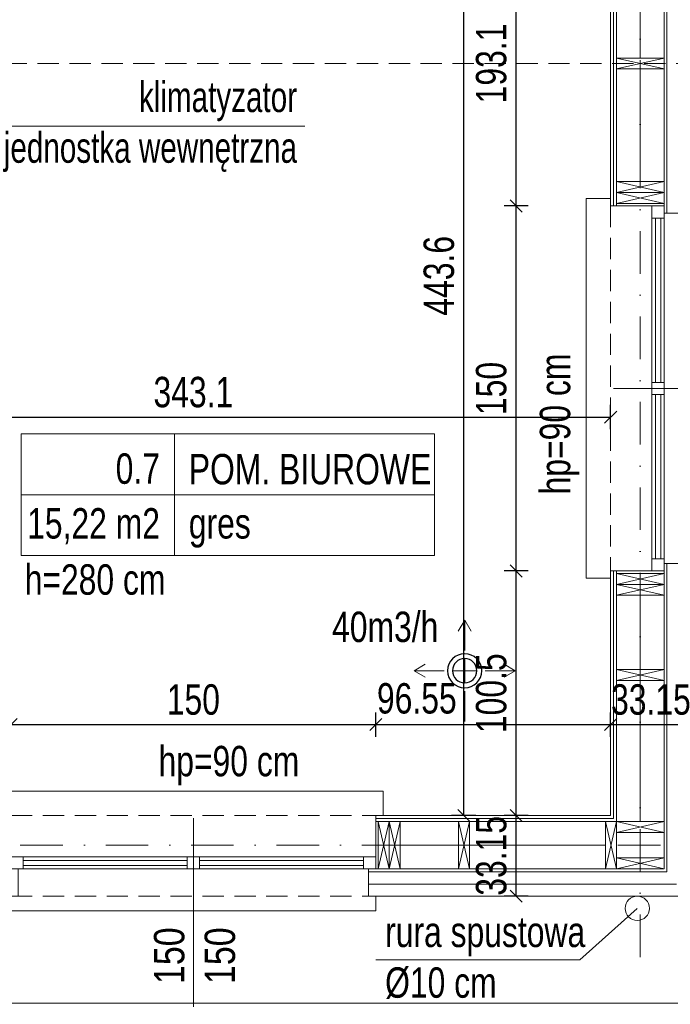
# Model space of a CAD drawing. Header units: inches. Extents: x 69729 to 77643, y -43505 to -36607.
# Tile 41 of 69: x 72545 to 72812, y -38553 to -38148. Entities that reach past the tile are written whole.
import ezdxf

# ---------------------------------------------------------------- set-up
doc = ezdxf.new("R2010")
doc.units = ezdxf.units.IN
doc.header["$MEASUREMENT"] = 0
doc.linetypes.add('DASHDOT', pattern=[1, 0.5, -0.25, 0, -0.25])
doc.linetypes.add('HIDDEN', pattern=[0.375, 0.25, -0.125])
doc.layers.get('0').update_dxf_attribs({"lineweight": 0})
doc.layers.get('Defpoints').update_dxf_attribs({"lineweight": 0})
for name, color, linetype, lineweight in [('## 08 Nawiew', 1, 'Continuous', 0), ('## 08 Nawiew opis', 1, 'Continuous', 0), ('## 08 Wywiew', 5, 'Continuous', 0), ('## 08 Wywiew opis', 5, 'Continuous', 0), ('p--dach', 2, 'Continuous', 30), ('p--dach-rura spustowa', 2, 'Continuous', 0), ('p--konst-słupy', 3, 'Continuous', 0), ('p--obrzeże bet.', 252, 'Continuous', 0), ('p--ocieplenie w.wew.', 53, 'Continuous', 0), ('p--ocieplenie-w.zew', 77, 'Continuous', 0), ('p--okna', 153, 'Continuous', 0), ('p--opis okna', 181, 'Continuous', 0), ('p--opisy dodatkowe', 33, 'Continuous', 0), ('p--opisy pomieszczeń', 31, 'Continuous', 0), ('p--osie konstr', 1, 'DASHDOT', 15), ('p--proj.wentylacja', 202, 'Continuous', 0), ('p--płyta GK', 2, 'Continuous', 0), ('p--wymiary-1-50', 5, 'Continuous', 0), ('p--ściana szkielet', 3, 'Continuous', 0)]:
    doc.layers.add(name, color=color, linetype=linetype, lineweight=lineweight)
doc.styles.add('1-50', font='arial.ttf', dxfattribs={"width": 0.75, "height": 12.5})
doc.styles.add('STYL-1', font='arial.ttf', dxfattribs={"width": 0.75})
doc.linetypes.add('BATTING', pattern='A,0.0001,-0.1,[134,ltypeshp.shx,S=0.1,R=0,X=-0.1,Y=0],-0.2,[134,ltypeshp.shx,S=0.1,R=180,X=0.1,Y=0],-0.1', length=0.4001)
doc.dimstyles.new('1-50', dxfattribs={"dimtxt": 12.5, "dimasz": 5, "dimexe": 5, "dimexo": 5, "dimgap": 0.09, "dimtad": 0, "dimdsep": 46, "dimtxsty": '1-50', "dimblk": 'OBLIQUE', "dimcen": 0.09, "dimadec": 0, "dimazin": 0, "dimtfac": 1, "dimtdec": 4, "dimtix": 1, "dimtofl": 0, "dimtmove": 2, "dimatfit": 3, "dimldrblk": 'OBLIQUE', "dimfxl": 5, "dimfxlon": 1, "dimtvp": 0.8, "dimtolj": 1, "dimtzin": 0, "dimarcsym": 0})

# ---------------------------------------------------------------- blocks, each defined once
blk = doc.blocks.new('_OBLIQUE')
at = {"color": 0, "linetype": 'ByBlock', "lineweight": -2}
for p, q in [((-0.5, -0.5), (0.5, 0.5)), ((0, 0), (0, 0))]:
    blk.add_line(p, q, dxfattribs=at)
blk = doc.blocks.new('*D19')
at = {"layer": 'Defpoints', "color": 0}
for p in [(72432.42, -38533.27), (72799.92, -38533.27), (72799.92, -38643.22)]:
    blk.add_point(p, dxfattribs=at)
at = {"layer": 'p--wymiary-1-50', "color": 0, "lineweight": -2}
for p, q in [((72432.42, -38638.22), (72432.42, -38648.22)), ((72799.92, -38638.22), (72799.92, -38648.22)), ((72432.42, -38643.22), (72799.92, -38643.22))]:
    blk.add_line(p, q, dxfattribs=at)
at = {"layer": 'p--wymiary-1-50', "color": 0, "lineweight": -2, "xscale": 5, "yscale": 5, "zscale": 5, "rotation": 180}
blk.add_blockref('_OBLIQUE', (72432.42, -38643.22), dxfattribs=at)
at = {"layer": 'p--wymiary-1-50', "color": 0, "lineweight": -2, "xscale": 5, "yscale": 5, "zscale": 5}
blk.add_blockref('_OBLIQUE', (72799.92, -38643.22), dxfattribs=at)
at = {"layer": 'p--wymiary-1-50', "color": 0, "linetype": 'Continuous', "ltscale": 12, "insert": (72616.17, -38633.01), "char_height": 12.5, "attachment_point": 5, "style": '1-50'}
blk.add_mtext('\\A1;367.5', dxfattribs=at)
blk = doc.blocks.new('*D43')
at = {"layer": 'Defpoints', "color": 0}
for p in [(72691.18, -38437.74), (72541.18, -38475.12), (72691.18, -38475.12)]:
    blk.add_point(p, dxfattribs=at)
at = {"layer": 'p--wymiary-1-50', "color": 0, "linetype": 'Continuous', "lineweight": -2}
for p, q in [((72541.18, -38442.74), (72541.18, -38432.74)), ((72691.18, -38442.74), (72691.18, -38432.74)), ((72541.18, -38437.74), (72691.18, -38437.74))]:
    blk.add_line(p, q, dxfattribs=at)
at = {"layer": 'p--wymiary-1-50', "color": 0, "lineweight": -2, "xscale": 5, "yscale": 5, "zscale": 5, "rotation": 180}
blk.add_blockref('_OBLIQUE', (72541.18, -38437.74), dxfattribs=at)
at = {"layer": 'p--wymiary-1-50', "color": 0, "lineweight": -2, "xscale": 5, "yscale": 5, "zscale": 5}
blk.add_blockref('_OBLIQUE', (72691.18, -38437.74), dxfattribs=at)
at = {"layer": 'p--wymiary-1-50', "color": 0, "linetype": 'Continuous', "ltscale": 12, "insert": (72616.18, -38427.53), "char_height": 12.5, "attachment_point": 5, "style": '1-50'}
blk.add_mtext('\\A1;150', dxfattribs=at)
blk = doc.blocks.new('*D44')
at = {"layer": 'Defpoints', "color": 0}
for p in [(72820.87, -38437.74), (72820.87, -38439.95), (72787.72, -38475.12)]:
    blk.add_point(p, dxfattribs=at)
at = {"layer": 'p--wymiary-1-50', "color": 0, "linetype": 'Continuous', "lineweight": -2}
for p, q in [((72787.72, -38442.74), (72787.72, -38432.74)), ((72820.87, -38434.95), (72820.87, -38432.74)), ((72787.72, -38437.74), (72820.87, -38437.74))]:
    blk.add_line(p, q, dxfattribs=at)
at = {"layer": 'p--wymiary-1-50', "color": 0, "lineweight": -2, "xscale": 5, "yscale": 5, "zscale": 5, "rotation": 180}
blk.add_blockref('_OBLIQUE', (72787.72, -38437.74), dxfattribs=at)
at = {"layer": 'p--wymiary-1-50', "color": 0, "lineweight": -2, "xscale": 5, "yscale": 5, "zscale": 5}
blk.add_blockref('_OBLIQUE', (72820.87, -38437.74), dxfattribs=at)
at = {"layer": 'p--wymiary-1-50', "color": 0, "linetype": 'Continuous', "ltscale": 12, "insert": (72804.3, -38427.53), "char_height": 12.5, "attachment_point": 5, "style": '1-50'}
blk.add_mtext('\\A1;33.15', dxfattribs=at)
blk = doc.blocks.new('*D50')
at = {"layer": 'Defpoints', "color": 0}
for p in [(72820.87, -38508.27), (72799.92, -38590.87), (72820.87, -38643.22)]:
    blk.add_point(p, dxfattribs=at)
at = {"layer": 'p--wymiary-1-50', "color": 0, "linetype": 'Continuous', "lineweight": -2}
for p, q in [((72799.92, -38638.22), (72799.92, -38648.22)), ((72820.87, -38638.22), (72820.87, -38648.22)), ((72799.92, -38643.22), (72794.92, -38643.22)), ((72820.87, -38643.22), (72825.87, -38643.22))]:
    blk.add_line(p, q, dxfattribs=at)
at = {"layer": 'p--wymiary-1-50', "color": 0, "lineweight": -2, "xscale": 5, "yscale": 5, "zscale": 5}
blk.add_blockref('_OBLIQUE', (72799.92, -38643.22), dxfattribs=at)
at = {"layer": 'p--wymiary-1-50', "color": 0, "lineweight": -2, "xscale": 5, "yscale": 5, "zscale": 5, "rotation": 180}
blk.add_blockref('_OBLIQUE', (72820.87, -38643.22), dxfattribs=at)
at = {"layer": 'p--wymiary-1-50', "color": 0, "linetype": 'Continuous', "ltscale": 12, "insert": (72810.4, -38633.01), "char_height": 12.5, "attachment_point": 5, "style": '1-50'}
blk.add_mtext('\\A1;20.95', dxfattribs=at)
blk = doc.blocks.new('*D54')
at = {"layer": 'Defpoints', "color": 0}
for p in [(72411.47, -38508.27), (72820.87, -38508.27), (72820.87, -38711.35)]:
    blk.add_point(p, dxfattribs=at)
at = {"layer": 'p--wymiary-1-50', "color": 0, "linetype": 'Continuous', "lineweight": -2}
for p, q in [((72411.47, -38706.35), (72411.47, -38716.35)), ((72820.87, -38706.35), (72820.87, -38716.35)), ((72411.47, -38711.35), (72820.87, -38711.35))]:
    blk.add_line(p, q, dxfattribs=at)
at = {"layer": 'p--wymiary-1-50', "color": 0, "lineweight": -2, "xscale": 5, "yscale": 5, "zscale": 5, "rotation": 180}
blk.add_blockref('_OBLIQUE', (72411.47, -38711.35), dxfattribs=at)
at = {"layer": 'p--wymiary-1-50', "color": 0, "lineweight": -2, "xscale": 5, "yscale": 5, "zscale": 5}
blk.add_blockref('_OBLIQUE', (72820.87, -38711.35), dxfattribs=at)
at = {"layer": 'p--wymiary-1-50', "color": 0, "linetype": 'Continuous', "ltscale": 12, "insert": (72616.17, -38701.14), "char_height": 12.5, "attachment_point": 5, "style": '1-50'}
blk.add_mtext('\\A1;409.4', dxfattribs=at)
blk = doc.blocks.new('*D87')
at = {"layer": 'Defpoints', "color": 0}
for p in [(72787.72, -38311.4), (72444.62, -38322.45), (72787.72, -38322.45)]:
    blk.add_point(p, dxfattribs=at)
at = {"layer": 'p--wymiary-1-50', "color": 0, "linetype": 'Continuous', "lineweight": -2}
for p, q in [((72444.62, -38316.4), (72444.62, -38306.4)), ((72787.72, -38316.4), (72787.72, -38306.4)), ((72444.62, -38311.4), (72787.72, -38311.4))]:
    blk.add_line(p, q, dxfattribs=at)
at = {"layer": 'p--wymiary-1-50', "color": 0, "lineweight": -2, "xscale": 5, "yscale": 5, "zscale": 5, "rotation": 180}
blk.add_blockref('_OBLIQUE', (72444.62, -38311.4), dxfattribs=at)
at = {"layer": 'p--wymiary-1-50', "color": 0, "lineweight": -2, "xscale": 5, "yscale": 5, "zscale": 5}
blk.add_blockref('_OBLIQUE', (72787.72, -38311.4), dxfattribs=at)
at = {"layer": 'p--wymiary-1-50', "color": 0, "linetype": 'Continuous', "ltscale": 12, "insert": (72616.17, -38301.19), "char_height": 12.5, "attachment_point": 5, "style": '1-50'}
blk.add_mtext('\\A1;343.1', dxfattribs=at)
blk = doc.blocks.new('*D90')
at = {"layer": 'Defpoints', "color": 0}
for p in [(72748.89, -38475.12), (72787.73, -38475.12), (72816.24, -38508.27)]:
    blk.add_point(p, dxfattribs=at)
at = {"layer": 'p--wymiary-1-50', "color": 0, "linetype": 'Continuous', "lineweight": -2}
for p, q in [((72753.89, -38475.12), (72743.89, -38475.12)), ((72748.89, -38508.27), (72748.89, -38475.12)), ((72753.89, -38508.27), (72743.89, -38508.27))]:
    blk.add_line(p, q, dxfattribs=at)
at = {"layer": 'p--wymiary-1-50', "color": 0, "lineweight": -2, "xscale": 5, "yscale": 5, "zscale": 5}
for p, rotation in [((72748.89, -38475.12), 90), ((72748.89, -38508.27), 270)]:
    blk.add_blockref('_OBLIQUE', p, dxfattribs=dict(at, rotation=rotation))
at = {"layer": 'p--wymiary-1-50', "color": 0, "linetype": 'Continuous', "ltscale": 12, "insert": (72738.68, -38491.7), "char_height": 12.5, "attachment_point": 5, "rotation": 90, "style": '1-50'}
blk.add_mtext('\\A1;33.15', dxfattribs=at)
blk = doc.blocks.new('*D91')
at = {"layer": 'Defpoints', "color": 0}
for p in [(72748.89, -38374.62), (72787.72, -38374.62), (72787.73, -38475.12)]:
    blk.add_point(p, dxfattribs=at)
at = {"layer": 'p--wymiary-1-50', "color": 0, "linetype": 'Continuous', "lineweight": -2}
for p, q in [((72753.89, -38374.62), (72743.89, -38374.62)), ((72748.89, -38475.12), (72748.89, -38374.62)), ((72753.89, -38475.12), (72743.89, -38475.12))]:
    blk.add_line(p, q, dxfattribs=at)
at = {"layer": 'p--wymiary-1-50', "color": 0, "lineweight": -2, "xscale": 5, "yscale": 5, "zscale": 5}
for p, rotation in [((72748.89, -38374.62), 90), ((72748.89, -38475.12), 270)]:
    blk.add_blockref('_OBLIQUE', p, dxfattribs=dict(at, rotation=rotation))
at = {"layer": 'p--wymiary-1-50', "color": 0, "linetype": 'Continuous', "ltscale": 12, "insert": (72738.68, -38424.87), "char_height": 12.5, "attachment_point": 5, "rotation": 90, "style": '1-50'}
blk.add_mtext('\\A1;100.5', dxfattribs=at)
blk = doc.blocks.new('*D92')
at = {"layer": 'Defpoints', "color": 0}
for p in [(72748.89, -38224.62), (72787.72, -38224.62), (72787.72, -38374.62)]:
    blk.add_point(p, dxfattribs=at)
at = {"layer": 'p--wymiary-1-50', "color": 0, "linetype": 'Continuous', "lineweight": -2}
for p, q in [((72753.89, -38224.62), (72743.89, -38224.62)), ((72748.89, -38374.62), (72748.89, -38224.62)), ((72753.89, -38374.62), (72743.89, -38374.62))]:
    blk.add_line(p, q, dxfattribs=at)
at = {"layer": 'p--wymiary-1-50', "color": 0, "lineweight": -2, "xscale": 5, "yscale": 5, "zscale": 5}
for p, rotation in [((72748.89, -38224.62), 90), ((72748.89, -38374.62), 270)]:
    blk.add_blockref('_OBLIQUE', p, dxfattribs=dict(at, rotation=rotation))
at = {"layer": 'p--wymiary-1-50', "color": 0, "linetype": 'Continuous', "ltscale": 12, "insert": (72738.68, -38299.62), "char_height": 12.5, "attachment_point": 5, "rotation": 90, "style": '1-50'}
blk.add_mtext('\\A1;150', dxfattribs=at)
blk = doc.blocks.new('*D93')
at = {"layer": 'Defpoints', "color": 0}
for p in [(72748.89, -38031.52), (72787.72, -38031.52), (72787.72, -38224.62)]:
    blk.add_point(p, dxfattribs=at)
at = {"layer": 'p--wymiary-1-50', "color": 0, "linetype": 'Continuous', "lineweight": -2}
for p, q in [((72753.89, -38031.52), (72743.89, -38031.52)), ((72748.89, -38224.62), (72748.89, -38031.52)), ((72753.89, -38224.62), (72743.89, -38224.62))]:
    blk.add_line(p, q, dxfattribs=at)
at = {"layer": 'p--wymiary-1-50', "color": 0, "lineweight": -2, "xscale": 5, "yscale": 5, "zscale": 5}
for p, rotation in [((72748.89, -38031.52), 90), ((72748.89, -38224.62), 270)]:
    blk.add_blockref('_OBLIQUE', p, dxfattribs=dict(at, rotation=rotation))
at = {"layer": 'p--wymiary-1-50', "color": 0, "linetype": 'Continuous', "ltscale": 12, "insert": (72738.68, -38166.07), "char_height": 12.5, "attachment_point": 5, "rotation": 90, "style": '1-50'}
blk.add_mtext('\\A1;193.1', dxfattribs=at)
blk = doc.blocks.new('*D99')
at = {"layer": 'Defpoints', "color": 0}
for p in [(72727.37, -38031.52), (72753.89, -38031.52), (72753.89, -38475.12)]:
    blk.add_point(p, dxfattribs=at)
at = {"layer": 'p--wymiary-1-50', "color": 0, "linetype": 'Continuous', "lineweight": -2}
for p, q in [((72732.37, -38031.52), (72722.37, -38031.52)), ((72727.37, -38475.12), (72727.37, -38031.52)), ((72732.37, -38475.12), (72722.37, -38475.12))]:
    blk.add_line(p, q, dxfattribs=at)
at = {"layer": 'p--wymiary-1-50', "color": 0, "lineweight": -2, "xscale": 5, "yscale": 5, "zscale": 5}
for p, rotation in [((72727.37, -38031.52), 90), ((72727.37, -38475.12), 270)]:
    blk.add_blockref('_OBLIQUE', p, dxfattribs=dict(at, rotation=rotation))
at = {"layer": 'p--wymiary-1-50', "color": 0, "linetype": 'Continuous', "ltscale": 12, "insert": (72717.16, -38253.32), "char_height": 12.5, "attachment_point": 5, "rotation": 90, "style": '1-50'}
blk.add_mtext('\\A1;443.6', dxfattribs=at)
blk = doc.blocks.new('*D106')
at = {"layer": 'Defpoints', "color": 0}
for p in [(72771.91, -37823.87), (72771.91, -38508.27), (72951.94, -38508.27)]:
    blk.add_point(p, dxfattribs=at)
at = {"layer": 'p--wymiary-1-50', "color": 0, "lineweight": -2}
for p, q in [((72946.94, -37823.87), (72956.94, -37823.87)), ((72951.94, -37823.87), (72951.94, -38508.27)), ((72946.94, -38508.27), (72956.94, -38508.27))]:
    blk.add_line(p, q, dxfattribs=at)
at = {"layer": 'p--wymiary-1-50', "color": 0, "lineweight": -2, "xscale": 5, "yscale": 5, "zscale": 5}
for p, rotation in [((72951.94, -37823.87), 90), ((72951.94, -38508.27), 270)]:
    blk.add_blockref('_OBLIQUE', p, dxfattribs=dict(at, rotation=rotation))
at = {"layer": 'p--wymiary-1-50', "color": 0, "linetype": 'Continuous', "ltscale": 12, "insert": (72941.73, -38166.07), "char_height": 12.5, "attachment_point": 5, "rotation": 90, "style": '1-50'}
blk.add_mtext('\\A1;684.4', dxfattribs=at)
blk = doc.blocks.new('*D107')
at = {"layer": 'Defpoints', "color": 0}
for p in [(72469.28, -38367.32), (72914.83, -38367.32), (72845.87, -38487.32)]:
    blk.add_point(p, dxfattribs=at)
at = {"layer": 'p--wymiary-1-50', "color": 0, "linetype": 'Continuous', "lineweight": -2}
for p, q in [((72909.83, -38367.32), (72919.83, -38367.32)), ((72914.83, -38487.32), (72914.83, -38367.32)), ((72909.83, -38487.32), (72919.83, -38487.32))]:
    blk.add_line(p, q, dxfattribs=at)
at = {"layer": 'p--wymiary-1-50', "color": 0, "lineweight": -2, "xscale": 5, "yscale": 5, "zscale": 5}
for p, rotation in [((72914.83, -38367.32), 90), ((72914.83, -38487.32), 270)]:
    blk.add_blockref('_OBLIQUE', p, dxfattribs=dict(at, rotation=rotation))
at = {"layer": 'p--wymiary-1-50', "color": 0, "linetype": 'Continuous', "ltscale": 12, "insert": (72904.62, -38427.32), "char_height": 12.5, "attachment_point": 5, "rotation": 90, "style": '1-50'}
blk.add_mtext('\\A1;120', dxfattribs=at)
blk = doc.blocks.new('*D108')
at = {"layer": 'Defpoints', "color": 0}
for p in [(72444.62, -38105.97), (72914.83, -38105.97), (72909.83, -38367.32)]:
    blk.add_point(p, dxfattribs=at)
at = {"layer": 'p--wymiary-1-50', "color": 0, "linetype": 'Continuous', "lineweight": -2}
for p, q in [((72909.83, -38105.97), (72919.83, -38105.97)), ((72914.83, -38367.32), (72914.83, -38105.97)), ((72914.83, -38367.32), (72919.83, -38367.32))]:
    blk.add_line(p, q, dxfattribs=at)
at = {"layer": 'p--wymiary-1-50', "color": 0, "lineweight": -2, "xscale": 5, "yscale": 5, "zscale": 5}
for p, rotation in [((72914.83, -38105.97), 90), ((72914.83, -38367.32), 270)]:
    blk.add_blockref('_OBLIQUE', p, dxfattribs=dict(at, rotation=rotation))
at = {"layer": 'p--wymiary-1-50', "color": 0, "linetype": 'Continuous', "ltscale": 12, "insert": (72904.62, -38236.65), "char_height": 12.5, "attachment_point": 5, "rotation": 90, "style": '1-50'}
blk.add_mtext('\\A1;261.35', dxfattribs=at)
blk = doc.blocks.new('*D203')
at = {"layer": 'Defpoints', "color": 0}
for p in [(72787.73, -38437.74), (72691.18, -38475.12), (72787.73, -38475.12)]:
    blk.add_point(p, dxfattribs=at)
at = {"layer": 'p--wymiary-1-50', "color": 0, "linetype": 'Continuous', "lineweight": -2}
for p, q in [((72691.18, -38442.74), (72691.18, -38432.74)), ((72787.73, -38442.74), (72787.73, -38432.74)), ((72691.18, -38437.74), (72787.73, -38437.74))]:
    blk.add_line(p, q, dxfattribs=at)
at = {"layer": 'p--wymiary-1-50', "color": 0, "lineweight": -2, "xscale": 5, "yscale": 5, "zscale": 5, "rotation": 180}
blk.add_blockref('_OBLIQUE', (72691.18, -38437.74), dxfattribs=at)
at = {"layer": 'p--wymiary-1-50', "color": 0, "lineweight": -2, "xscale": 5, "yscale": 5, "zscale": 5}
blk.add_blockref('_OBLIQUE', (72787.73, -38437.74), dxfattribs=at)
at = {"layer": 'p--wymiary-1-50', "color": 0, "linetype": 'Continuous', "ltscale": 12, "insert": (72708.04, -38427.05), "char_height": 12.5, "attachment_point": 5, "style": '1-50'}
blk.add_mtext('\\A1;96.55', dxfattribs=at)
blk = doc.blocks.new('okno-150-33.15')
at = {"linetype": 'Continuous', "ltscale": 35}
for p, q in [((-3, 10), (153, 10)), ((0, -39.15), (150, -39.15))]:
    blk.add_line(p, q, dxfattribs=at)
for p, q in [((-3, 0), (-3, 10)), ((153, 0), (153, 10)), ((0, 0), (-3, 0)), ((0, -21.95), (0, 0)), ((150, 0), (150, -21.95)), ((150, 0), (153, 0)), ((0, -21.95), (0, -16.95)), ((0, -16.95), (5, -16.95)), ((5, -16.95), (145, -16.95)), ((5, -16.95), (5, -21.95)), ((5, -18.45), (72.5, -18.45)), ((72.5, -21.95), (72.5, -16.95)), ((77.5, -16.95), (77.5, -21.95)), ((77.5, -18.45), (145, -18.45)), ((145, -21.95), (145, -16.95)), ((145, -16.95), (150, -16.95)), ((150, -16.95), (150, -21.95)), ((5, -21.95), (0, -21.95)), ((3, -33.15), (3, -21.95)), ((5, -20.61), (72.5, -20.61)), ((145, -21.95), (5, -21.95)), ((77.5, -20.61), (145, -20.61)), ((150, -21.95), (145, -21.95)), ((147, -21.95), (147, -33.15)), ((0, -39.15), (0, -33.15)), ((150, -33.15), (150, -39.15))]:
    blk.add_line(p, q)
at = {"linetype": 'HIDDEN', "ltscale": 35}
for p, q in [((0, 0), (150, 0)), ((0, -33.15), (150, -33.15))]:
    blk.add_line(p, q, dxfattribs=at)
blk = doc.blocks.new('ukł.słupów')
for p, q in [((1177.6, 328.75), (1158.1, 333.25)), ((1177.6, 333.25), (1158.1, 328.75)), ((1177.6, 277.95), (1158.1, 282.45)), ((1177.6, 282.45), (1158.1, 277.95)), ((1177.6, 273.45), (1158.1, 277.95)), ((1177.6, 277.95), (1158.1, 273.45)), ((1177.6, 116.95), (1158.1, 121.45)), ((1177.6, 121.45), (1158.1, 116.95)), ((1177.6, 112.45), (1158.1, 116.95)), ((1177.6, 116.95), (1158.1, 112.45)), ((1177.6, 77.45), (1158.1, 81.95)), ((1177.6, 81.95), (1158.1, 77.45)), ((1064.6, 19.5), (1060.1, 0)), ((1060.1, 19.5), (1064.6, 0)), ((1069.1, 19.5), (1064.6, 0)), ((1064.6, 19.5), (1069.1, 0)), ((1097.65, 19.5), (1093.15, 0)), ((1093.15, 19.5), (1097.65, 0)), ((1158.1, 19.5), (1153.6, 0)), ((1153.6, 19.5), (1158.1, 0)), ((1158.1, 15), (1177.6, 19.5)), ((1158.1, 19.5), (1177.6, 15)), ((1158.1, 4.5), (1177.6, 0)), ((1158.1, 0), (1177.6, 4.5))]:
    blk.add_line(p, q)
for points in [[(1177.6, 333.25), (1158.1, 333.25), (1158.1, 328.75), (1177.6, 328.75)], [(1177.6, 282.45), (1158.1, 282.45), (1158.1, 277.95), (1177.6, 277.95)], [(1177.6, 277.95), (1158.1, 277.95), (1158.1, 273.45), (1177.6, 273.45)], [(1177.6, 121.45), (1158.1, 121.45), (1158.1, 116.95), (1177.6, 116.95)], [(1177.6, 116.95), (1158.1, 116.95), (1158.1, 112.45), (1177.6, 112.45)], [(1177.6, 81.95), (1158.1, 81.95), (1158.1, 77.45), (1177.6, 77.45)], [(1060.1, 19.5), (1060.1, 0), (1064.6, 0), (1064.6, 19.5)], [(1064.6, 19.5), (1064.6, 0), (1069.1, 0), (1069.1, 19.5)], [(1093.15, 19.5), (1093.15, 0), (1097.65, 0), (1097.65, 19.5)], [(1153.6, 19.5), (1153.6, 0), (1158.1, 0), (1158.1, 19.5)], [(1158.1, 19.5), (1177.6, 19.5), (1177.6, 15), (1158.1, 15)], [(1158.1, 0), (1177.6, 0), (1177.6, 4.5), (1158.1, 4.5)]]:
    blk.add_lwpolyline(points, close=True)
at = {"color": 4, "ltscale": 35}
for points in [[(1177.6, 273.45), (1158.1, 273.45)], [(1177.6, 121.45), (1158.1, 121.45)], [(1060.1, 19.5), (1060.1, 0)], [(1060.1, 19.5), (1060.1, 0)]]:
    blk.add_lwpolyline(points, dxfattribs=at)
blk = doc.blocks.new('went-war2-parter')
at = {"layer": '## 08 Nawiew', "lineweight": 5}
blk.add_line((-60, -563.61), (-60, -553.61), dxfattribs=at)
at = {"layer": '## 08 Nawiew', "color": 1, "lineweight": 5}
blk.add_line((-60, -563.61), (-60, -553.61), dxfattribs=at)
at = {"layer": '## 08 Nawiew', "lineweight": 30}
for radius, start, end in [(7, 90, 270), (7, 0, 180), (5, 90, 270), (5, 0, 180), (5, 0, 180), (5, 0, 180), (5, 0, 180), (7, 270, 90), (5, 270, 90), (5, 270, 90), (7, 180, 0), (5, 180, 0), (5, 180, 0), (5, 180, 0), (5, 180, 0)]:
    blk.add_arc((-60, -558.61), radius, start, end, dxfattribs=at)
at = {"layer": '## 08 Nawiew', "lineweight": 5}
blk.add_arc((-60, -558.61), 5, 90, 270, dxfattribs=at)
at = {"layer": '## 08 Wywiew', "color": 1, "lineweight": 5}
for p, q in [((-60, -553.61), (-60, -563.61)), ((-55, -558.61), (-65, -558.61))]:
    blk.add_line(p, q, dxfattribs=at)
at = {"layer": '## 08 Wywiew opis', "color": 1}
for p, q in [((-60, -537.81), (-62.68, -542.39)), ((-60, -550.23), (-60, -537.81)), ((-60, -537.81), (-57.31, -542.39)), ((-80.78, -558.61), (-76.19, -555.92)), ((-39.2, -558.61), (-43.78, -555.92)), ((-68.38, -558.61), (-80.8, -558.61)), ((-80.78, -558.61), (-76.19, -561.29)), ((-51.62, -558.61), (-39.2, -558.61)), ((-39.2, -558.61), (-43.78, -561.29)), ((-60, -566.99), (-60, -579.41))]:
    blk.add_line(p, q, dxfattribs=at)
at = {"layer": '## 08 Nawiew opis', "insert": (-114.51, -546.99), "char_height": 12.5, "width": 177.1707, "attachment_point": 7, "style": 'STYL-1'}
blk.add_mtext('40m3/h', dxfattribs=at)

msp = doc.modelspace()

# ---------------------------------------------------------------- linework, layer by layer
at = {"layer": 'p--dach', "linetype": 'HIDDEN', "lineweight": 20, "ltscale": 35}
msp.add_line((71580.871, -38166.071), (72860.871, -38166.071), dxfattribs=at)
at = {"layer": 'p--dach-rura spustowa', "linetype": 'Continuous', "lineweight": 0, "ltscale": 75}
msp.add_circle((72798.671, -38513.271), 5, dxfattribs=at)
at = {"layer": 'p--obrzeże bet.', "linetype": 'Continuous', "ltscale": 35}
msp.add_lwpolyline([(72411.471, -38552.271), (72864.871, -38552.271), (72864.871, -37779.871), (71576.871, -37779.871), (71576.871, -38558.271), (72030.271, -38558.271)], dxfattribs=at)
at = {"layer": 'p--ocieplenie w.wew.', "linetype": 'BATTING', "ltscale": 19.5}
for p, q in [((72799.921, -38105.821), (72799.921, -38163.821)), ((72799.921, -38168.321), (72799.921, -38214.621)), ((72799.921, -38384.621), (72799.921, -38415.121)), ((72799.921, -38419.621), (72799.921, -38477.571)), ((72799.921, -38482.071), (72799.921, -38492.571)), ((72725.221, -38487.321), (72701.176, -38487.321)), ((72785.671, -38487.321), (72729.721, -38487.321))]:
    msp.add_line(p, q, dxfattribs=at)
at = {"layer": 'p--ocieplenie-w.zew', "linetype": 'BATTING', "ltscale": 10}
msp.add_line((72814.871, -38503.271), (72688.176, -38503.271), dxfattribs=at)
at = {"layer": 'p--opis okna'}
for p, q in [((72866.332, -38299.621), (72788.871, -38299.621)), ((72616.176, -38553.732), (72616.176, -38476.271))]:
    msp.add_line(p, q, dxfattribs=at)
at = {"layer": 'p--opisy dodatkowe'}
msp.add_lwpolyline([(72662.022, -38191.84), (72499.941, -38191.84)], dxfattribs=at)
at = {"layer": 'p--opisy dodatkowe', "lineweight": 5}
msp.add_lwpolyline([(72691.245, -38534.46), (72775.021, -38534.46), (72798.671, -38513.271)], dxfattribs=at)
at = {"layer": 'p--opisy pomieszczeń'}
for p, q in [((72608.372, -38318.332), (72608.372, -38368.332)), ((72715.372, -38343.332), (72545.372, -38343.332))]:
    msp.add_line(p, q, dxfattribs=at)
msp.add_lwpolyline([(72545.372, -38368.332), (72715.372, -38368.332), (72715.372, -38318.332), (72545.372, -38318.332)], close=True, dxfattribs=at)
at = {"layer": 'p--osie konstr', "linetype": 'DASHDOT', "ltscale": 35}
for p, q in [((72799.921, -38533.271), (72799.921, -37773.871)), ((72878.438, -38487.321), (71595.871, -38487.321))]:
    msp.add_line(p, q, dxfattribs=at)
at = {"layer": 'p--płyta GK', "ltscale": 35}
for p, q in [((72787.721, -38224.621), (72787.721, -38031.521)), ((72788.971, -38224.621), (72788.971, -38030.271)), ((72787.721, -38475.121), (72787.721, -38374.621)), ((72788.971, -38476.371), (72788.971, -38374.621)), ((72691.176, -38475.121), (72787.731, -38475.121)), ((72788.971, -38476.371), (72691.176, -38476.371))]:
    msp.add_line(p, q, dxfattribs=at)
at = {"layer": 'p--ściana szkielet', "ltscale": 35}
for p, q in [((72809.671, -38227.621), (72809.671, -37989.021)), ((72810.871, -38227.621), (72810.871, -37989.021)), ((72790.171, -38224.621), (72790.171, -37992.021)), ((72790.171, -38224.621), (72790.171, -37992.021)), ((72790.171, -38477.571), (72790.171, -38374.621)), ((72790.171, -38497.071), (72790.171, -38374.621)), ((72809.671, -38497.071), (72809.671, -38371.621)), ((72810.871, -38498.271), (72810.871, -38371.621)), ((72790.171, -38477.571), (72691.176, -38477.571)), ((72809.671, -38477.571), (72691.176, -38477.571)), ((72810.871, -38498.271), (72688.176, -38498.271)), ((72809.671, -38497.071), (72691.176, -38497.071)), ((72820.871, -38508.271), (72688.176, -38508.271))]:
    msp.add_line(p, q, dxfattribs=at)
for points in [[(72820.871, -38227.621), (72809.671, -38227.621), (72809.671, -38224.621), (72787.721, -38224.621)], [(72820.871, -38371.621), (72809.671, -38371.621), (72809.671, -38374.621), (72787.721, -38374.621)], [(72691.176, -38476.121), (72691.176, -38497.072), (72688.176, -38497.072), (72688.176, -38508.271)]]:
    msp.add_lwpolyline(points, dxfattribs=at)

# ---------------------------------------------------------------- block references
at = {"layer": 'p--konst-słupy'}
msp.add_blockref('ukł.słupów', (71632.071, -38497.071), dxfattribs=at)
at = {"layer": 'p--okna', "linetype": 'Continuous', "xscale": -1, "rotation": 90}
msp.add_blockref('okno-150-33.15', (72787.721, -38224.621), dxfattribs=at)
at = {"layer": 'p--okna', "linetype": 'Continuous'}
msp.add_blockref('okno-150-33.15', (72541.176, -38475.121), dxfattribs=at)
at = {"layer": 'p--proj.wentylacja', "linetype": 'Continuous', "ltscale": 12}
msp.add_blockref('went-war2-parter', (72787.721, -37857.021), dxfattribs=at)

# ---------------------------------------------------------------- texts
at = {"layer": 'p--opis okna', "char_height": 12.5, "attachment_point": 7, "rotation": 90}
for s, insert, width, style in [('hp=90 cm', (72774.878, -38343.174), 128.63421, 'STYL-1'), ('{\\W0.8;150\\P150}', (72633.482, -38544.398), 45.287, '1-50')]:
    msp.add_mtext(s, dxfattribs=dict(at, insert=insert, width=width, style=style))
at = {"layer": 'p--opis okna', "insert": (72659.729, -38462.777), "char_height": 12.5, "width": 128.63421, "attachment_point": 9, "style": 'STYL-1'}
msp.add_mtext('hp=90 cm', dxfattribs=at)
at = {"layer": 'p--opisy dodatkowe', "char_height": 12.5, "width": 177.1707}
for s, insert, attachment_point, style in [('klimatyzator\\Pjednostka wewnętrzna', (72658.804, -38210.663), 9, 'STYL-1'), ('rura spustowa\\P%%c10 cm', (72695.015, -38516.677), 1, '1-50')]:
    msp.add_mtext(s, dxfattribs=dict(at, insert=insert, attachment_point=attachment_point, style=style))
at = {"layer": 'p--opisy pomieszczeń', "char_height": 12.5, "style": '1-50'}
for s, insert, width, attachment_point in [('0.7', (72602.44, -38326.304), 98, 3), ('POM. BIUROWE', (72614.303, -38326.539), 106.86476, 1), ('15,22 m2', (72602.44, -38348.807), 98, 3), ('gres', (72614.303, -38348.807), 100, 1), ('h=280 cm', (72604.698, -38371.891), 98, 3)]:
    msp.add_mtext(s, dxfattribs=dict(at, insert=insert, width=width, attachment_point=attachment_point))

# ---------------------------------------------------------------- dimensions: what is measured, and where the dimension line sits
at = {"layer": 'p--wymiary-1-50'}
dim = msp.add_linear_dim(base=(72951.938, -38508.271), p1=(72771.912, -37823.871), p2=(72771.912, -38508.271), angle=90, dimstyle='1-50', override={"dimtxt": 12.5}, dxfattribs=at)
dim.commit()
dim.dimension.update_dxf_attribs({"geometry": '*D106', "text_midpoint": (72941.728, -38166.071)})
at = {"layer": 'p--wymiary-1-50', "linetype": 'Continuous'}
for base, p1, p2, picture, middle in [((72727.365, -38031.521), (72753.885, -38475.121), (72753.885, -38031.521), '*D99', (72717.155, -38253.321)), ((72914.83, -38105.971), (72909.83, -38367.321), (72444.621, -38105.971), '*D108', (72904.62, -38236.646)), ((72748.885, -38224.621), (72787.721, -38374.621), (72787.721, -38224.621), '*D92', (72738.675, -38299.621)), ((72914.83, -38367.321), (72845.871, -38487.321), (72469.281, -38367.321), '*D107', (72904.62, -38427.321)), ((72748.885, -38374.621), (72787.731, -38475.121), (72787.721, -38374.621), '*D91', (72738.675, -38424.871)), ((72748.885, -38475.121), (72816.239, -38508.271), (72787.731, -38475.121), '*D90', (72738.675, -38491.696))]:
    dim = msp.add_linear_dim(base=base, p1=p1, p2=p2, angle=90, dimstyle='1-50', dxfattribs=at)
    dim.commit()
    dim.dimension.update_dxf_attribs({"geometry": picture, "text_midpoint": middle})
dim = msp.add_linear_dim(base=(72748.885, -38031.521), p1=(72787.721, -38224.621), p2=(72787.721, -38031.521), angle=90, dimstyle='1-50', dxfattribs=at)
dim.commit()
dim.dimension.update_dxf_attribs({"geometry": '*D93', "text_midpoint": (72738.675, -38166.071), "dimtype": 160})
dim = msp.add_linear_dim(base=(72787.721, -38311.402), p1=(72444.621, -38322.446), p2=(72787.721, -38322.446), dimstyle='1-50', override={"dimtxt": 12.5}, dxfattribs=at)
dim.commit()
dim.dimension.update_dxf_attribs({"geometry": '*D87', "text_midpoint": (72616.171, -38301.192)})
for base, p1, p2, picture, middle in [((72691.176, -38437.738), (72541.176, -38475.121), (72691.176, -38475.121), '*D43', (72616.176, -38427.528)), ((72820.871, -38437.738), (72787.721, -38475.121), (72820.871, -38439.946), '*D44', (72804.296, -38427.528)), ((72820.871, -38711.352), (72411.471, -38508.271), (72820.871, -38508.271), '*D54', (72616.171, -38701.142)), ((72820.871, -38643.217), (72799.921, -38590.869), (72820.871, -38508.271), '*D50', (72810.396, -38633.007))]:
    dim = msp.add_linear_dim(base=base, p1=p1, p2=p2, dimstyle='1-50', dxfattribs=at)
    dim.commit()
    dim.dimension.update_dxf_attribs({"geometry": picture, "text_midpoint": middle})
dim = msp.add_linear_dim(base=(72787.7306, -38437.738), p1=(72691.1759, -38475.1205), p2=(72787.7306, -38475.1205), dimstyle='1-50', dxfattribs=at)
dim.commit()
dim.dimension.update_dxf_attribs({"geometry": '*D203', "text_midpoint": (72708.0447, -38427.0458), "dimtype": 160})
at = {"layer": 'p--wymiary-1-50'}
dim = msp.add_linear_dim(base=(72799.921, -38643.217), p1=(72432.421, -38533.271), p2=(72799.921, -38533.271), dimstyle='1-50', dxfattribs=at)
dim.commit()
dim.dimension.update_dxf_attribs({"geometry": '*D19', "text_midpoint": (72616.171, -38633.007)})

doc.saveas('drawing.dxf')
